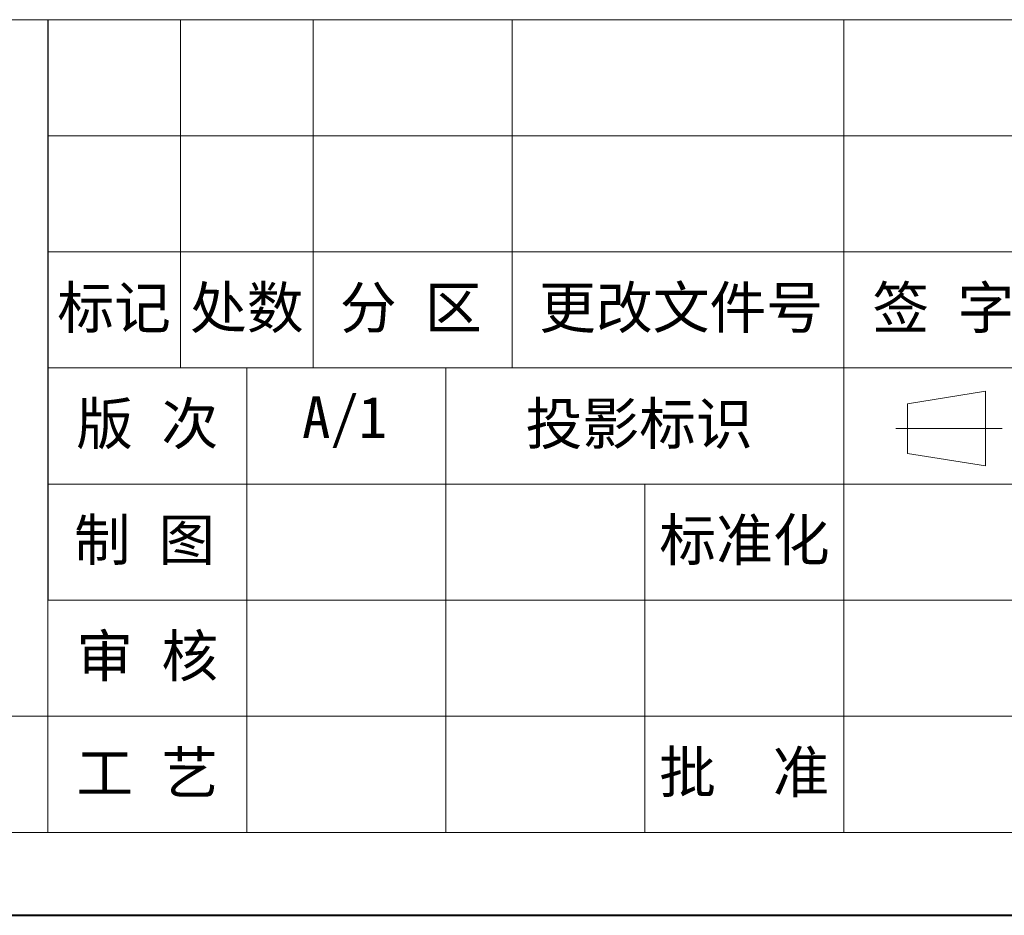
# Model space of a CAD drawing. Header units: millimetres. Extents: x -1177 to 904, y 240 to 1698.
# Tile 12 of 51: x -31 to 260, y 240 to 505. Entities that reach past the tile are written whole.
import ezdxf

# ---------------------------------------------------------------- set-up
doc = ezdxf.new("R2010")
doc.units = ezdxf.units.MM
doc.layers.add('标注线', color=7, linetype='Continuous', lineweight=15)
doc.styles.add('样式 6', font='仿宋_GB2312.ttf')

msp = doc.modelspace()

# ---------------------------------------------------------------- linework, layer by layer
at = {"color": 7, "lineweight": 13}
for p, q in [((-239.227, 505.365), (860.688, 505.365)), ((-23.113, 264.775), (-23.113, 505.365)), ((-1054.214, 264.775), (-23.113, 264.775)), ((-23.113, 264.775), (860.688, 264.775))]:
    msp.add_line(p, q, dxfattribs=at)
at = {"color": 7}
msp.add_line((-23.113, 505.365), (-23.113, 333.515), dxfattribs=at)
at = {"color": 7, "lineweight": 15}
for p, q in [((16.167, 505.365), (16.167, 402.255)), ((55.447, 505.365), (55.447, 402.255)), ((114.367, 505.365), (114.367, 402.255)), ((212.567, 505.365), (212.567, 402.255)), ((-23.113, 470.995), (330.408, 470.995)), ((-23.113, 436.625), (330.408, 436.625)), ((-23.113, 402.255), (330.408, 402.255)), ((35.807, 402.255), (35.807, 264.775)), ((94.727, 402.255), (94.727, 264.775)), ((212.567, 402.255), (212.567, 264.775)), ((231.419, 391.675), (254.559, 395.358)), ((254.559, 373.263), (254.559, 395.358)), ((231.419, 391.675), (231.419, 376.945)), ((259.458, 384.31), (228.018, 384.31)), ((231.419, 376.945), (254.559, 373.263)), ((-23.113, 367.885), (561.178, 367.885)), ((153.647, 367.885), (153.647, 264.775)), ((-23.113, 333.515), (330.408, 333.515)), ((-1054.214, 299.145), (-23.113, 299.145)), ((-23.113, 299.145), (330.408, 299.145))]:
    msp.add_line(p, q, dxfattribs=at)
at = {"color": 7, "lineweight": 40}
msp.add_line((-1176.964, 240.225), (885.238, 240.225), dxfattribs=at)

# ---------------------------------------------------------------- texts
at = {"layer": '标注线', "color": 7, "lineweight": 18, "attachment_point": 5, "style": '样式 6'}
for s, insert, char_height, width in [('标记', (-3.473, 419.44), 12.3269, 39.28003), ('处数', (35.807, 419.44), 12.3269, 39.28003), ('分 区', (84.38, 419.44), 12.3269, 57.45309), ('更改文件号', (164.387, 419.44), 12.3269, 101.65302), ('签 字', (242.028, 419.44), 12.3269, 58.92005), ('版 次', (6.347, 385.07), 12.3269, 58.92005), ('A/1', (64.757, 386.188), 12.3269, 39.28003), ('投影标识', (151.988, 385.07), 12.3269, 72.04267), ('{\\H0.9943x;制 图}', (5.541, 350.7), 12.32691, 57.30832), ('标准化', (183.166, 350.7), 12.3269, 79.67691), ('审 核', (6.347, 316.33), 12.3269, 58.92005), ('工 艺', (6.347, 281.96), 12.3269, 58.92005), ('批  准', (183.107, 281.96), 12.3269, 58.92005)]:
    msp.add_mtext(s, dxfattribs=dict(at, insert=insert, char_height=char_height, width=width))

doc.saveas('drawing.dxf')
